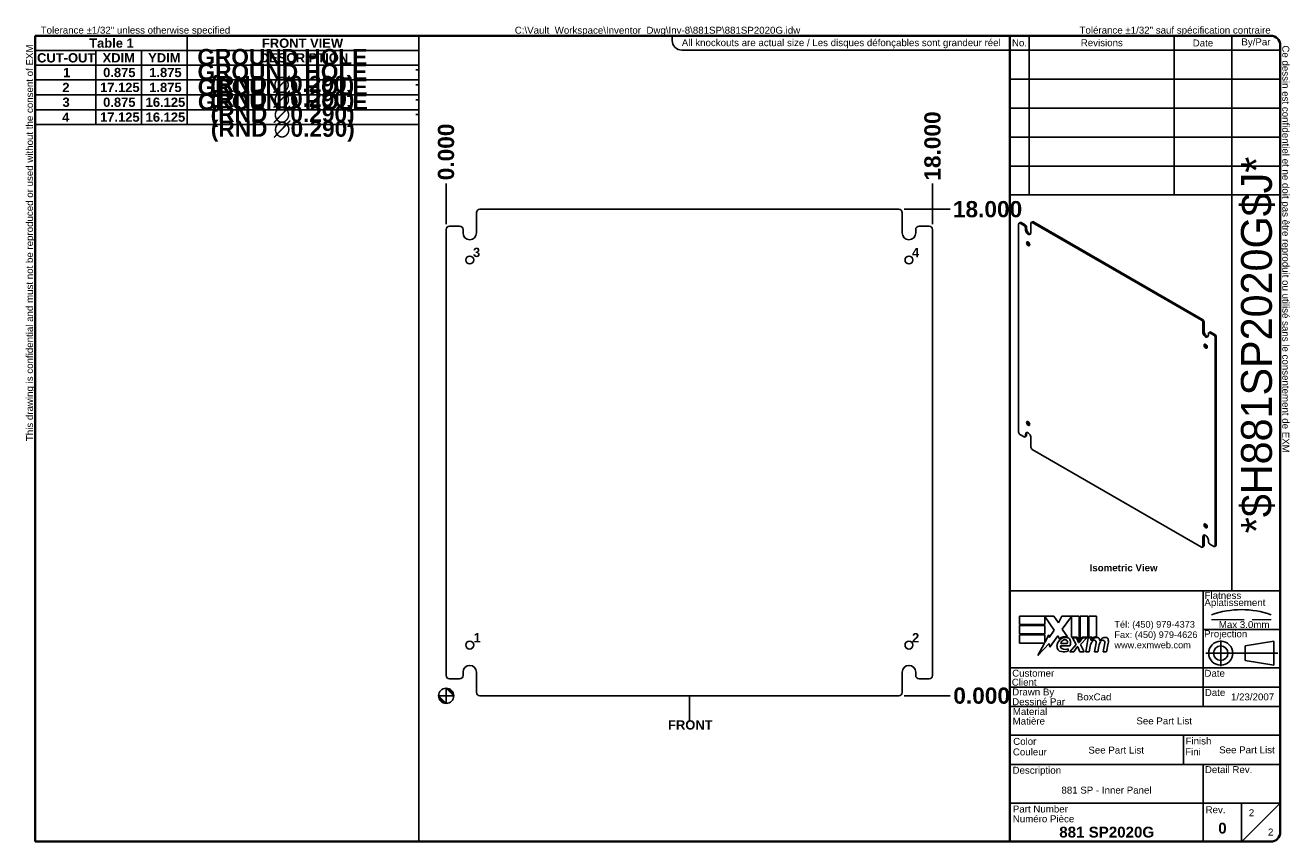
# Model space of a CAD drawing. Header units: inches. Extents: x 1.8 to 48.6, y 1.3 to 31.5.
import ezdxf
from ezdxf.enums import TextEntityAlignment as Align

# ---------------------------------------------------------------- set-up
doc = ezdxf.new("R2010")
doc.units = ezdxf.units.IN
doc.header["$LTSCALE"] = 5
doc.header["$MEASUREMENT"] = 0
doc.linetypes.add('CHAIN', pattern=[0.7087, 0.4724, -0.0591, 0.1181, -0.0591])
doc.linetypes.add('DASHED', pattern=[0.2067, 0.1654, -0.0413])
doc.layers.get('0').update_dxf_attribs({"lineweight": 25})
for name, color, linetype, lineweight in [('Centerline(ANSI)', 7, 'Continuous', 25), ('Dimensions(ANSI)', 7, 'Continuous', 25), ('Sketch Geometry(ANSI)', 7, 'Continuous', 25), ('Symbols(ANSI)', 7, 'Continuous', 25), ('Visible Edges(ANSI)', 7, 'Continuous', 25), ('Work Point(ANSI)', 7, 'Continuous', 25)]:
    doc.layers.add(name, color=color, linetype=linetype, lineweight=lineweight)
doc.styles.add('Current-ANSI', font='arial.ttf')
doc.styles.add('Dimension-ANSI', font='arialbd.ttf')
doc.styles.add('Text Style44', font='arialbd.ttf')
doc.styles.add('Text Style83', font='FRE3OF9X.TTF')
doc.dimstyles.new('INCH-ANSI', dxfattribs={"dimscale": 5, "dimtxt": 0.12, "dimasz": 0.098425, "dimexe": 0.04, "dimexo": 0.04, "dimgap": 0.031496, "dimtad": 0, "dimtih": 1, "dimtoh": 1, "dimdec": 3, "dimrnd": 1e-08, "dimzin": 0, "dimdsep": 46, "dimtxsty": 'Dimension-ANSI', "dimcen": 0.09, "dimdle": 0.312, "dimclrd": 179, "dimclre": 179, "dimclrt": 7, "dimadec": 1, "dimazin": 0, "dimtfac": 1, "dimtdec": 3, "dimtofl": 0, "dimtmove": 0, "dimatfit": 3, "dimfxl": 1, "dimtolj": 1, "dimtzin": 4, "dimlwd": 25, "dimlwe": 25, "dimarcsym": 0})
doc.dimstyles.new('INCH-ANSI-VERTICAL', dxfattribs={"dimscale": 5, "dimtxt": 0.12, "dimasz": 0.098425, "dimexe": 0.04, "dimexo": 0.04, "dimgap": 0.031496, "dimtad": 0, "dimtih": 1, "dimtoh": 1, "dimdec": 3, "dimrnd": 1e-08, "dimzin": 0, "dimdsep": 46, "dimtxsty": 'Dimension-ANSI', "dimcen": 0.09, "dimdle": 0.312, "dimclrd": 179, "dimclre": 179, "dimclrt": 7, "dimadec": 1, "dimazin": 0, "dimtfac": 1, "dimtdec": 3, "dimtofl": 0, "dimtmove": 0, "dimatfit": 3, "dimfxl": 1, "dimtolj": 1, "dimtzin": 4, "dimlwd": 25, "dimlwe": 25, "dimarcsym": 0})

# ---------------------------------------------------------------- blocks, each defined once
blk = doc.blocks.new('Origin Indicator Symbol1')
at = {"layer": 'Dimensions(ANSI)'}
h = blk.add_hatch(color=7, dxfattribs=at)
edge = h.paths.add_edge_path(flags=0)
edge.add_line((5.76, 2.046), (5.661, 2.144))
edge.add_arc((5.76, 2.144), 0.0984, 180, 270)
h = blk.add_hatch(color=7, dxfattribs=at)
edge = h.paths.add_edge_path(flags=0)
edge.add_line((5.76, 2.243), (5.858, 2.144))
edge.add_arc((5.76, 2.144), 0.0984, 0, 90)
at = {"layer": 'Dimensions(ANSI)', "color": 7, "linetype": 'Continuous'}
for p, q in [((5.76, 2.046), (5.661, 2.144)), ((5.76, 2.243), (5.858, 2.144))]:
    blk.add_line(p, q, dxfattribs=at)
at = {"layer": 'Dimensions(ANSI)', "color": 7, "linetype": 'Continuous', "flags": 128}
for points in [[(5.76, 2.144), (5.76, 2.046), (5.661, 2.144), (5.76, 2.144)], [(5.76, 2.144), (5.661, 2.144), (5.76, 2.144), (5.76, 2.144)], [(5.76, 2.144), (5.858, 2.144), (5.76, 2.243), (5.76, 2.144)], [(5.76, 2.144), (5.76, 2.243), (5.76, 2.046), (5.76, 2.144)]]:
    blk.add_lwpolyline(points, dxfattribs=at)
at = {"layer": 'Dimensions(ANSI)', "color": 7, "linetype": 'Continuous'}
blk.add_circle((5.76, 2.144), 0.0984, dxfattribs=at)
for start, end in [(180, 270), (0, 90)]:
    blk.add_arc((5.76, 2.144), 0.0984, start, end, dxfattribs=at)
at = {"layer": 'Dimensions(ANSI)', "color": 7}
for points in [[(5.76, 2.144), (5.76, 2.046), (5.661, 2.144), (5.76, 2.144)], [(5.76, 2.144), (5.661, 2.144), (5.76, 2.144)], [(5.76, 2.144), (5.858, 2.144), (5.76, 2.243), (5.76, 2.144)], [(5.76, 2.144), (5.76, 2.243), (5.76, 2.046), (5.76, 2.144)]]:
    blk.add_solid(points, dxfattribs=at)
blk = doc.blocks.new('Hole Table1')
at = {"layer": 'Symbols(ANSI)'}
for p, q in [((0.438, 9.541), (0.438, 10.692)), ((0.438, 10.692), (5.407, 10.692)), ((5.407, 10.692), (5.407, 9.541)), ((0.438, 10.501), (1.225, 10.501)), ((1.225, 10.501), (1.225, 10.311)), ((1.225, 10.501), (1.816, 10.501)), ((1.225, 10.501), (1.225, 10.311)), ((1.816, 10.501), (1.816, 10.311)), ((1.816, 10.501), (2.406, 10.501)), ((1.816, 10.501), (1.816, 10.311)), ((2.406, 10.501), (2.406, 10.311)), ((2.406, 10.501), (5.407, 10.501)), ((2.406, 10.501), (2.406, 10.311)), ((0.438, 10.311), (1.225, 10.311)), ((0.438, 10.311), (1.225, 10.311)), ((1.225, 10.311), (1.816, 10.311)), ((1.225, 10.311), (1.225, 10.119)), ((1.225, 10.311), (1.816, 10.311)), ((1.225, 10.311), (1.225, 10.119)), ((1.816, 10.311), (2.406, 10.311)), ((1.816, 10.311), (1.816, 10.119)), ((1.816, 10.311), (2.406, 10.311)), ((1.816, 10.311), (1.816, 10.119)), ((2.406, 10.311), (5.407, 10.311)), ((2.406, 10.311), (2.406, 10.119)), ((2.406, 10.311), (5.407, 10.311)), ((2.406, 10.311), (2.406, 10.119)), ((0.438, 10.119), (1.225, 10.119)), ((0.438, 10.119), (1.225, 10.119)), ((1.225, 10.119), (1.816, 10.119)), ((1.225, 10.119), (1.225, 9.926)), ((1.225, 10.119), (1.816, 10.119)), ((1.225, 10.119), (1.225, 9.926)), ((1.816, 10.119), (2.406, 10.119)), ((1.816, 10.119), (1.816, 9.926)), ((1.816, 10.119), (2.406, 10.119)), ((1.816, 10.119), (1.816, 9.926)), ((2.406, 10.119), (5.407, 10.119)), ((2.406, 10.119), (2.406, 9.926)), ((2.406, 10.119), (5.407, 10.119)), ((2.406, 10.119), (2.406, 9.926)), ((0.438, 9.926), (1.225, 9.926)), ((0.438, 9.926), (1.225, 9.926)), ((1.225, 9.926), (1.816, 9.926)), ((1.225, 9.926), (1.225, 9.733)), ((1.225, 9.926), (1.816, 9.926)), ((1.225, 9.926), (1.225, 9.733)), ((1.816, 9.926), (2.406, 9.926)), ((1.816, 9.926), (1.816, 9.733)), ((1.816, 9.926), (2.406, 9.926)), ((1.816, 9.926), (1.816, 9.733)), ((2.406, 9.926), (5.407, 9.926)), ((2.406, 9.926), (2.406, 9.733)), ((2.406, 9.926), (5.407, 9.926)), ((2.406, 9.926), (2.406, 9.733)), ((0.438, 9.733), (1.225, 9.733)), ((0.438, 9.733), (1.225, 9.733)), ((1.225, 9.733), (1.816, 9.733)), ((1.225, 9.733), (1.225, 9.541)), ((1.225, 9.733), (1.816, 9.733)), ((1.225, 9.733), (1.225, 9.541)), ((1.816, 9.733), (2.406, 9.733)), ((1.816, 9.733), (1.816, 9.541)), ((1.816, 9.733), (2.406, 9.733)), ((1.816, 9.733), (1.816, 9.541)), ((2.406, 9.733), (5.407, 9.733)), ((2.406, 9.733), (2.406, 9.541)), ((2.406, 9.733), (5.407, 9.733)), ((2.406, 9.733), (2.406, 9.541)), ((0.438, 9.541), (1.225, 9.541)), ((5.407, 9.541), (0.438, 9.541)), ((1.225, 9.541), (1.816, 9.541)), ((1.816, 9.541), (2.406, 9.541)), ((2.406, 9.541), (5.407, 9.541))]:
    blk.add_line(p, q, dxfattribs=at)
at = {"layer": 'Symbols(ANSI)', "color": 7, "char_height": 0.12, "attachment_point": 7, "line_spacing_factor": 0.25, "style": 'Dimension-ANSI'}
for s, insert in [('                                          FRONT VIEW', (1.418, 10.534)), ('CUT-OUT', (0.463, 10.344)), ('XDIM', (1.311, 10.346)), ('YDIM', (1.901, 10.346)), ('DESCRIPTION', (3.346, 10.344)), ('1', (0.799, 10.155)), ('0.875', (1.318, 10.154)), ('1.875', (1.915, 10.154)), ('-', (5.361, 10.204)), ('2', (0.79, 9.962)), ('17.125', (1.278, 9.961)), ('1.875', (1.915, 9.961)), ('-', (5.361, 10.011)), ('3', (0.792, 9.769)), ('0.875', (1.318, 9.769)), ('16.125', (1.869, 9.769)), ('-', (5.361, 9.818)), ('4', (0.788, 9.577)), ('17.125', (1.278, 9.576)), ('16.125', (1.869, 9.576)), ('-', (5.361, 9.626))]:
    blk.add_mtext(s, dxfattribs=dict(at, insert=insert))
blk = doc.blocks.new('Leader Text1')
at = {"layer": 'Symbols(ANSI)', "color": 7, "insert": (11.793, 7.824), "char_height": 0.12, "attachment_point": 7, "line_spacing_factor": 0.25, "style": 'Dimension-ANSI'}
blk.add_mtext('4', dxfattribs=at)
blk = doc.blocks.new('Leader Text2')
at = {"layer": 'Symbols(ANSI)', "color": 7, "insert": (6.116, 2.836), "char_height": 0.12, "attachment_point": 7, "line_spacing_factor": 0.25, "style": 'Dimension-ANSI'}
blk.add_mtext('1', dxfattribs=at)
blk = doc.blocks.new('Leader Text3')
at = {"layer": 'Symbols(ANSI)', "color": 7, "insert": (11.794, 2.836), "char_height": 0.12, "attachment_point": 7, "line_spacing_factor": 0.25, "style": 'Dimension-ANSI'}
blk.add_mtext('2', dxfattribs=at)
blk = doc.blocks.new('Leader Text4')
at = {"layer": 'Symbols(ANSI)', "color": 7, "insert": (6.108, 7.824), "char_height": 0.12, "attachment_point": 7, "line_spacing_factor": 0.25, "style": 'Dimension-ANSI'}
blk.add_mtext('3', dxfattribs=at)
blk = doc.blocks.new('Hole Table2')
at = {"layer": 'Symbols(ANSI)'}
for p, q in [((0.437, 9.541), (0.437, 10.692)), ((0.437, 10.692), (2.406, 10.692)), ((2.406, 10.692), (2.406, 9.541)), ((0.437, 10.501), (1.225, 10.501)), ((1.225, 10.501), (1.225, 10.311)), ((1.225, 10.501), (1.815, 10.501)), ((1.225, 10.501), (1.225, 10.311)), ((1.815, 10.501), (1.815, 10.311)), ((1.815, 10.501), (2.406, 10.501)), ((1.815, 10.501), (1.815, 10.311)), ((0.437, 10.311), (1.225, 10.311)), ((0.437, 10.311), (1.225, 10.311)), ((1.225, 10.311), (1.815, 10.311)), ((1.225, 10.311), (1.225, 10.119)), ((1.225, 10.311), (1.815, 10.311)), ((1.225, 10.311), (1.225, 10.119)), ((1.815, 10.311), (2.406, 10.311)), ((1.815, 10.311), (1.815, 10.119)), ((1.815, 10.311), (2.406, 10.311)), ((1.815, 10.311), (1.815, 10.119)), ((0.437, 10.119), (1.225, 10.119)), ((0.437, 10.119), (1.225, 10.119)), ((1.225, 10.119), (1.815, 10.119)), ((1.225, 10.119), (1.225, 9.926)), ((1.225, 10.119), (1.815, 10.119)), ((1.225, 10.119), (1.225, 9.926)), ((1.815, 10.119), (2.406, 10.119)), ((1.815, 10.119), (1.815, 9.926)), ((1.815, 10.119), (2.406, 10.119)), ((1.815, 10.119), (1.815, 9.926)), ((0.437, 9.926), (1.225, 9.926)), ((0.437, 9.926), (1.225, 9.926)), ((1.225, 9.926), (1.815, 9.926)), ((1.225, 9.926), (1.225, 9.733)), ((1.225, 9.926), (1.815, 9.926)), ((1.225, 9.926), (1.225, 9.733)), ((1.815, 9.926), (2.406, 9.926)), ((1.815, 9.926), (1.815, 9.733)), ((1.815, 9.926), (2.406, 9.926)), ((1.815, 9.926), (1.815, 9.733)), ((0.437, 9.733), (1.225, 9.733)), ((0.437, 9.733), (1.225, 9.733)), ((1.225, 9.733), (1.815, 9.733)), ((1.225, 9.733), (1.225, 9.541)), ((1.225, 9.733), (1.815, 9.733)), ((1.225, 9.733), (1.225, 9.541)), ((1.815, 9.733), (2.406, 9.733)), ((1.815, 9.733), (1.815, 9.541)), ((1.815, 9.733), (2.406, 9.733)), ((1.815, 9.733), (1.815, 9.541)), ((0.437, 9.541), (1.225, 9.541)), ((2.406, 9.541), (0.437, 9.541)), ((1.225, 9.541), (1.815, 9.541)), ((1.815, 9.541), (2.406, 9.541))]:
    blk.add_line(p, q, dxfattribs=at)
at = {"layer": 'Symbols(ANSI)', "color": 7, "char_height": 0.12, "attachment_point": 7, "line_spacing_factor": 0.25, "style": 'Dimension-ANSI'}
for s, insert in [('Table 1', (1.137, 10.535)), ('CUT-OUT', (0.462, 10.344)), ('XDIM', (1.311, 10.346)), ('YDIM', (1.901, 10.346)), ('1', (0.799, 10.155)), ('0.875', (1.318, 10.154)), ('1.875', (1.915, 10.154)), ('2', (0.789, 9.962)), ('17.125', (1.278, 9.961)), ('1.875', (1.915, 9.961)), ('3', (0.791, 9.769)), ('0.875', (1.318, 9.769)), ('16.125', (1.868, 9.769)), ('4', (0.788, 9.577)), ('17.125', (1.278, 9.576)), ('16.125', (1.868, 9.576))]:
    blk.add_mtext(s, dxfattribs=dict(at, insert=insert))
blk = doc.blocks.new('Leader Text5')
at = {"layer": 'Symbols(ANSI)', "color": 7, "insert": (11.793, 7.824), "char_height": 0.12, "attachment_point": 7, "line_spacing_factor": 0.25, "style": 'Dimension-ANSI'}
blk.add_mtext('4', dxfattribs=at)
blk = doc.blocks.new('Leader Text6')
at = {"layer": 'Symbols(ANSI)', "color": 7, "insert": (6.116, 2.836), "char_height": 0.12, "attachment_point": 7, "line_spacing_factor": 0.25, "style": 'Dimension-ANSI'}
blk.add_mtext('1', dxfattribs=at)
blk = doc.blocks.new('Leader Text7')
at = {"layer": 'Symbols(ANSI)', "color": 7, "insert": (11.794, 2.836), "char_height": 0.12, "attachment_point": 7, "line_spacing_factor": 0.25, "style": 'Dimension-ANSI'}
blk.add_mtext('2', dxfattribs=at)
blk = doc.blocks.new('Leader Text8')
at = {"layer": 'Symbols(ANSI)', "color": 7, "insert": (6.108, 7.824), "char_height": 0.12, "attachment_point": 7, "line_spacing_factor": 0.25, "style": 'Dimension-ANSI'}
blk.add_mtext('3', dxfattribs=at)
blk = doc.blocks.new('Datum Identifier4')
at = {"layer": 'Symbols(ANSI)', "color": 7, "linetype": 'Continuous', "lineweight": 25}
for p, q in [((8.91, 2.046), (8.91, 2.144)), ((8.91, 2.046), (8.91, 2.085)), ((8.91, 2.085), (8.91, 1.829))]:
    blk.add_line(p, q, dxfattribs=at)
at = {"layer": 'Symbols(ANSI)', "color": 7, "insert": (8.634, 1.705), "char_height": 0.12, "attachment_point": 7, "line_spacing_factor": 0.25, "style": 'Dimension-ANSI'}
blk.add_mtext('FRONT', dxfattribs=at)
blk = doc.blocks.new('*D20')
at = {"layer": 'Defpoints', "color": 0, "linetype": 'Continuous', "transparency": 16777216}
for p in [(17.394, 25.626), (17.394, 23.922), (17.394, 23.922)]:
    blk.add_point(p, dxfattribs=at)
at = {"layer": 'Dimensions(ANSI)', "color": 179, "linetype": 'Continuous', "lineweight": 25, "transparency": 16777216}
blk.add_line((17.394, 24.122), (17.394, 25.626), dxfattribs=at)
at = {"layer": 'Dimensions(ANSI)', "color": 7, "linetype": 'Continuous', "lineweight": 25, "transparency": 16777216, "insert": (17.394, 26.794), "char_height": 0.6, "attachment_point": 5, "rotation": 90, "style": 'Dimension-ANSI'}
blk.add_mtext('\\A1;0.000', dxfattribs=at)
blk = doc.blocks.new('*D21')
at = {"layer": 'Defpoints', "color": 0, "linetype": 'Continuous', "transparency": 16777216}
for p in [(35.394, 25.626), (17.394, 23.922), (35.394, 23.922)]:
    blk.add_point(p, dxfattribs=at)
at = {"layer": 'Dimensions(ANSI)', "color": 179, "linetype": 'Continuous', "lineweight": 25, "transparency": 16777216}
blk.add_line((35.394, 24.122), (35.394, 25.626), dxfattribs=at)
at = {"layer": 'Dimensions(ANSI)', "color": 7, "linetype": 'Continuous', "lineweight": 25, "transparency": 16777216, "insert": (35.394, 27.012), "char_height": 0.6, "attachment_point": 5, "rotation": 90, "style": 'Dimension-ANSI'}
blk.add_mtext('\\A1;18.000', dxfattribs=at)
blk = doc.blocks.new('*D22')
at = {"layer": 'Defpoints', "color": 0, "linetype": 'Continuous', "transparency": 16777216}
for p in [(34.144, 6.672), (34.144, 6.672), (36.042, 6.672)]:
    blk.add_point(p, dxfattribs=at)
at = {"layer": 'Dimensions(ANSI)', "color": 179, "linetype": 'Continuous', "lineweight": 25, "transparency": 16777216}
blk.add_line((34.344, 6.672), (36.042, 6.672), dxfattribs=at)
at = {"layer": 'Dimensions(ANSI)', "color": 7, "linetype": 'Continuous', "lineweight": 25, "transparency": 16777216, "insert": (37.21, 6.672), "char_height": 0.6, "attachment_point": 5, "style": 'Dimension-ANSI'}
blk.add_mtext('\\A1;0.000', dxfattribs=at)
blk = doc.blocks.new('*D23')
at = {"layer": 'Defpoints', "color": 0, "linetype": 'Continuous', "transparency": 16777216}
for p in [(34.144, 24.672), (36.042, 24.672), (34.144, 6.672)]:
    blk.add_point(p, dxfattribs=at)
at = {"layer": 'Dimensions(ANSI)', "color": 179, "linetype": 'Continuous', "lineweight": 25, "transparency": 16777216}
blk.add_line((34.344, 24.672), (36.042, 24.672), dxfattribs=at)
at = {"layer": 'Dimensions(ANSI)', "color": 7, "linetype": 'Continuous', "lineweight": 25, "transparency": 16777216, "insert": (37.428, 24.672), "char_height": 0.6, "attachment_point": 5, "style": 'Dimension-ANSI'}
blk.add_mtext('\\A1;18.000', dxfattribs=at)
blk = doc.blocks.new('Borders EXM - B (Inch) - B')
at = {"layer": 'Sketch Geometry(ANSI)', "linetype": 'Continuous', "lineweight": 35}
for p, q in [((16.438, 10.692), (0.437, 10.692)), ((0.437, 10.692), (0.437, 0.255)), ((16.562, 0.38), (16.562, 10.567)), ((0.437, 0.255), (16.438, 0.255))]:
    blk.add_line(p, q, dxfattribs=at)
at = {"layer": 'Sketch Geometry(ANSI)'}
for p, q in [((5.407, 10.692), (5.407, 0.255)), ((8.688, 10.63), (8.688, 10.692)), ((13.062, 10.692), (13.062, 10.505)), ((13.062, 10.505), (8.812, 10.505))]:
    blk.add_line(p, q, dxfattribs=at)
at = {"layer": 'Sketch Geometry(ANSI)', "linetype": 'Continuous', "lineweight": 35}
for centre, start, end in [((16.438, 10.567), 0, 90), ((16.438, 0.38), 270, 0)]:
    blk.add_arc(centre, 0.125, start, end, dxfattribs=at)
at = {"layer": 'Sketch Geometry(ANSI)'}
blk.add_arc((8.812, 10.63), 0.125, 180, 270, dxfattribs=at)
at = {"layer": 'Symbols(ANSI)', "color": 7, "char_height": 0.09, "style": 'Current-ANSI'}
for s, insert, attachment_point in [('Tolerance ±1/32" unless otherwise specified', (0.509, 10.692), 7), ('Tolérance ±1/32" sauf spécification contraire', (13.963, 10.692), 7), ('All knockouts are actual size / Les disques défonçables sont grandeur réel', (8.812, 10.647), 1)]:
    blk.add_mtext(s, dxfattribs=dict(at, insert=insert, attachment_point=attachment_point))
at = {"layer": 'Symbols(ANSI)', "color": 7, "char_height": 0.09, "attachment_point": 7, "style": 'Current-ANSI'}
for s, insert, rotation in [('This drawing is confidential and must not be reproduced or used without the consent of EXM', (0.437, 5.442), 90), ('Ce dessin est confidentiel et ne doit pas être reproduit ou utilisé sans le consentement de EXM', (16.562, 10.567), 270)]:
    blk.add_mtext(s, dxfattribs=dict(at, insert=insert, rotation=rotation))
at = {"layer": 'Symbols(ANSI)', "color": 7, "style": 'Current-ANSI'}
blk.add_attdef('FILENAME_AND_PATH_001', (6.649, 10.718), '', height=0.09, dxfattribs=at)
blk = doc.blocks.new('Title Blocks EXM - ANSI B')
for p, q in [((13.372, 3.063), (13.372, 3.17)), ((13.372, 3.17), (13.818, 3.17)), ((13.824, 2.989), (13.701, 3.168)), ((13.701, 3.168), (13.701, 3.063)), ((13.818, 3.17), (13.877, 3.083)), ((13.877, 3.083), (13.923, 3.17)), ((13.923, 3.17), (14.146, 3.17)), ((14.046, 3.166), (13.924, 3.002)), ((14.046, 2.9), (14.046, 3.166)), ((14.146, 3.17), (14.146, 2.842)), ((14.16, 3.17), (14.259, 3.17)), ((14.16, 2.866), (14.16, 3.17)), ((14.259, 3.17), (14.259, 2.9)), ((14.273, 3.17), (14.372, 3.17)), ((14.273, 2.9), (14.273, 3.17)), ((14.372, 3.17), (14.372, 2.905)), ((13.701, 3.063), (13.372, 3.063)), ((13.372, 3.049), (13.701, 3.049)), ((13.372, 2.942), (13.372, 3.049)), ((13.701, 3.049), (13.701, 2.942)), ((13.758, 2.895), (13.824, 2.989)), ((13.924, 3.002), (13.993, 2.903)), ((13.701, 2.942), (13.372, 2.942)), ((13.372, 2.82), (13.372, 2.927)), ((13.372, 2.927), (13.701, 2.927)), ((13.695, 2.82), (13.372, 2.82)), ((13.612, 2.661), (13.695, 2.82)), ((13.758, 2.815), (13.612, 2.661)), ((13.701, 2.831), (13.752, 2.929)), ((13.701, 2.927), (13.701, 2.831)), ((13.752, 2.929), (13.758, 2.895)), ((13.765, 2.768), (13.758, 2.815)), ((13.87, 2.914), (13.765, 2.768)), ((13.893, 2.876), (13.87, 2.914)), ((13.905, 2.788), (14.027, 2.788)), ((13.91, 2.818), (13.99, 2.818)), ((14.023, 2.709), (14.105, 2.802)), ((14.121, 2.9), (14.046, 2.9)), ((14.059, 2.891), (14.113, 2.891)), ((14.105, 2.802), (14.059, 2.891)), ((14.113, 2.891), (14.139, 2.83)), ((14.146, 2.842), (14.121, 2.9)), ((14.139, 2.83), (14.146, 2.83)), ((14.146, 2.83), (14.19, 2.891)), ((14.185, 2.9), (14.16, 2.866)), ((14.245, 2.891), (14.164, 2.803)), ((14.164, 2.803), (14.209, 2.709)), ((14.259, 2.9), (14.185, 2.9)), ((14.19, 2.891), (14.245, 2.891)), ((14.232, 2.709), (14.264, 2.891)), ((14.264, 2.891), (14.302, 2.891)), ((14.314, 2.9), (14.273, 2.9)), ((14.302, 2.891), (14.299, 2.859)), ((14.299, 2.859), (14.309, 2.859)), ((14.312, 2.88), (14.314, 2.9)), ((14.345, 2.709), (14.365, 2.824)), ((14.457, 2.709), (14.477, 2.824)), ((14.523, 2.823), (14.501, 2.709)), ((14.005, 2.718), (14.005, 2.748)), ((14.077, 2.709), (14.023, 2.709)), ((14.122, 2.774), (14.077, 2.709)), ((14.13, 2.774), (14.122, 2.774)), ((14.155, 2.709), (14.13, 2.774)), ((14.209, 2.709), (14.155, 2.709)), ((14.276, 2.709), (14.232, 2.709)), ((14.289, 2.784), (14.276, 2.709)), ((14.389, 2.709), (14.345, 2.709)), ((14.402, 2.784), (14.389, 2.709)), ((14.501, 2.709), (14.457, 2.709))]:
    blk.add_line(p, q)
for centre, radius, start, end in [((13.991, 2.772), 0.133, 134.1684, 176.5646), ((13.968, 2.796), 0.11, 77.079, 133.1785), ((13.968, 2.796), 0.0996, 80.4085, 134.1684), ((13.936, 2.779), 0.032, 163.5261, 244.6784), ((13.965, 2.811), 0.056, 109.3797, 172.9975), ((13.959, 2.83), 0.0365, 51.1652, 109.3797), ((13.962, 2.833), 0.0318, 331.4547, 51.1652), ((13.981, 2.843), 0.0507, 23.8445, 85.0802), ((13.941, 2.826), 0.094, 336.1555, 23.8445), ((14.442, 2.757), 0.155, 147.5992, 170), ((14.376, 2.816), 0.08, 89.4776, 147.4114), ((14.346, 2.818), 0.042, 96.03, 147.5992), ((14.37, 2.825), 0.08, 88.7952, 136.5849), ((14.344, 2.839), 0.02, 23.5571, 96.03), ((14.325, 2.831), 0.041, 350, 23.5571), ((14.377, 2.862), 0.0338, 16.9928, 89.4776), ((14.555, 2.759), 0.155, 148.5584, 170.8257), ((14.317, 2.844), 0.096, 3.6169, 16.9928), ((14.486, 2.814), 0.0819, 89.6788, 153.9508), ((14.458, 2.818), 0.042, 96.1027, 147.6083), ((14.456, 2.839), 0.02, 23.5487, 96.1027), ((14.437, 2.831), 0.041, 349.9922, 23.5487), ((14.487, 2.861), 0.035, 18.4748, 89.6788), ((14.429, 2.842), 0.096, 349, 18.4748), ((13.925, 2.776), 0.0658, 176.5646, 261.5605), ((13.945, 2.911), 0.202, 261.5605, 287.3343), ((13.966, 2.842), 0.102, 244.6784, 292.5609)]:
    blk.add_arc(centre, radius, start, end)
at = {"layer": 'Centerline(ANSI)', "linetype": 'DASHED', "lineweight": 18, "ltscale": 0.507983}
blk.add_line((15.861, 3.128), (16.632, 3.128), dxfattribs=at)
at = {"layer": 'Centerline(ANSI)', "linetype": 'CHAIN', "ltscale": 0.185148}
blk.add_line((15.979, 2.855), (15.979, 2.521), dxfattribs=at)
at = {"layer": 'Centerline(ANSI)', "linetype": 'CHAIN', "ltscale": 0.437897}
blk.add_line((15.786, 2.691), (16.717, 2.691), dxfattribs=at)
at = {"layer": 'Sketch Geometry(ANSI)'}
for p, q in [((13.25, 10.687), (16.625, 10.687)), ((13.5, 10.687), (13.5, 8.625)), ((15.375, 10.687), (15.375, 8.625)), ((16.125, 10.687), (16.125, 3.5)), ((13.25, 10.5), (16.75, 10.5)), ((16.75, 10.562), (16.75, 0.375)), ((13.25, 10.125), (16.75, 10.125)), ((13.25, 9.75), (16.75, 9.75)), ((16.75, 9.375), (13.25, 9.375)), ((13.25, 9), (16.75, 9)), ((16.75, 9), (16.75, 8.625)), ((13.25, 8.625), (16.75, 8.625)), ((16.75, 3.5), (13.25, 3.5)), ((15.75, 2), (15.75, 3.5)), ((15.75, 3), (16.75, 3)), ((16.669, 2.847), (16.294, 2.785)), ((16.669, 2.535), (16.669, 2.847)), ((16.294, 2.785), (16.294, 2.598)), ((16.75, 2.5), (13.25, 2.5)), ((16.294, 2.598), (16.669, 2.535)), ((16.75, 2.25), (13.25, 2.25)), ((16.75, 2), (13.25, 2)), ((13.25, 1.629), (16.75, 1.629)), ((15.499, 1.629), (15.499, 1.25)), ((13.25, 1.25), (16.75, 1.25)), ((15.75, 1.25), (15.75, 0.75)), ((15.75, 0.75), (13.25, 0.75)), ((16.25, 0.75), (15.75, 0.75)), ((15.75, 0.75), (15.75, 0.25)), ((16.25, 0.25), (16.25, 0.75)), ((16.25, 0.75), (16.75, 0.75)), ((16.25, 0.25), (16.75, 0.75)), ((16.625, 0.25), (13.25, 0.25))]:
    blk.add_line(p, q, dxfattribs=at)
at = {"layer": 'Sketch Geometry(ANSI)', "linetype": 'Continuous', "lineweight": 35}
for p, q in [((13.25, 8.625), (13.25, 10.687)), ((13.25, 8.625), (13.25, 3.5)), ((13.25, 0.25), (13.25, 3.5))]:
    blk.add_line(p, q, dxfattribs=at)
at = {"layer": 'Sketch Geometry(ANSI)'}
for radius in [0.156, 0.0935]:
    blk.add_circle((15.979, 2.691), radius, dxfattribs=at)
for centre, radius, start, end in [((16.625, 10.562), 0.125, 0, 90), ((16.247, 2.112), 1.143, 70.2973, 109.7027), ((16.625, 0.375), 0.125, 270, 0)]:
    blk.add_arc(centre, radius, start, end, dxfattribs=at)
at = {"layer": 'Symbols(ANSI)', "color": 7, "char_height": 0.09, "style": 'Current-ANSI'}
for s, insert, width, attachment_point in [('Revisions', (14.439, 10.596), 1.87331, 5), ('By/Par', (16.435, 10.594), 0.62202, 5), ('No.', (13.373, 10.595), 0.25039, 5), ('Date', (15.749, 10.593), 0.75135, 5), ('Date', (15.773, 2.136), 0.26554, 7), ('Rev.', (15.783, 0.618), 0.25854, 7)]:
    blk.add_mtext(s, dxfattribs=dict(at, insert=insert, width=width, attachment_point=attachment_point))
for s, insert, attachment_point in [('\\fArial|b1|i0;\\H0.0900;Isometric View', (14.281, 3.842), 1), ('Flatness', (15.77, 3.393), 7), ('Aplatissement', (15.768, 3.275), 7), ('Max 3.0mm', (15.954, 3.015), 7), ('Projection', (15.764, 2.87), 7), ('Customer', (13.278, 2.386), 7), ('Date', (15.768, 2.385), 7), ('Client', (13.273, 2.269), 7), ('Drawn By', (13.278, 2.117), 7), ('Dessiné Par', (13.278, 2.016), 7), ('Material', (13.286, 1.889), 7), ('Matière', (13.284, 1.766), 7), ('Couleur', (13.287, 1.366), 7), ('Color', (13.291, 1.503), 7), ('Fini', (15.518, 1.37), 7), ('Finish', (15.523, 1.508), 7), ('Description', (13.283, 1.103), 7), ('Detail Rev.', (15.774, 1.137), 7), ('Part Number', (13.287, 0.627), 7), ('Numéro Pièce', (13.286, 0.5), 7)]:
    blk.add_mtext(s, dxfattribs=dict(at, insert=insert, attachment_point=attachment_point))
at = {"layer": 'Symbols(ANSI)', "color": 7, "insert": (14.602, 3.107), "char_height": 0.085, "attachment_point": 1, "line_spacing_factor": 0.944221, "style": 'Current-ANSI'}
blk.add_mtext('\\fArial|b0|i0;\\H0.0850;Tél: (450) 979-4373\\PFax: (450) 979-4626\\Pwww.exmweb.com', dxfattribs=at)
at = {"layer": 'Symbols(ANSI)', "color": 7, "style": 'Current-ANSI'}
for tag, p in [('REV1', (13.375, 10.313)), ('REV1DATE', (15.75, 10.31)), ('REV1BY', (16.437, 10.313)), ('REV2', (13.373, 9.938)), ('REV2DATE', (15.747, 9.941)), ('REV2BY', (16.437, 9.938)), ('REV3', (13.374, 9.563)), ('REV3DATE', (15.752, 9.563)), ('REV3BY', (16.437, 9.564)), ('REV4', (13.377, 9.188)), ('REV4DATE', (15.752, 9.188)), ('REV4BY', (16.441, 9.188)), ('REV5', (13.373, 8.813)), ('REV5DATE', (15.752, 8.813)), ('REV5BY', (16.438, 8.811)), ('MFG_APPROVED_DATE', (16.393, 2.374)), ('DETAIL_REV', (16.249, 0.926))]:
    blk.add_attdef(tag, text='', height=0.09, dxfattribs=at).set_placement(p, align=Align.MIDDLE_CENTER)
for tag, p in [('REV1DESC', (13.526, 10.31)), ('REV2DESC', (13.525, 9.937)), ('REV3DESC', (13.528, 9.564)), ('REV4DESC', (13.533, 9.19)), ('REV5DESC', (13.532, 8.811)), ('COMPANY', (14.12, 2.375))]:
    blk.add_attdef(tag, text='', height=0.09, dxfattribs=at).set_placement(p, align=Align.MIDDLE_LEFT)
at = {"layer": 'Symbols(ANSI)', "color": 7, "style": 'Text Style83'}
blk.add_attdef('BARCODE_001', (16.642, 4.244), '', height=0.4, rotation=90, dxfattribs=at)
at = {"layer": 'Symbols(ANSI)', "color": 7}
for tag, p, height, style in [('AUTHOR_001', (14.116, 2.08), 0.09, 'Current-ANSI'), ('IDW_DATE_001', (16.112, 2.08), 0.09, 'Current-ANSI'), ('MATERIEL_001', (14.887, 1.769), 0.09, 'Current-ANSI'), ('COLOR_001', (14.265, 1.391), 0.09, 'Current-ANSI'), ('FINISH_001', (15.959, 1.394), 0.09, 'Current-ANSI'), ('IDW_DESC_001', (13.916, 0.873), 0.09, 'Current-ANSI'), ('Sheet_Number_001', (16.343, 0.58), 0.09, 'Current-ANSI'), ('IDW_REV_001', (15.947, 0.355), 0.14, 'Text Style44'), ('IDW_NAME_001', (13.888, 0.304), 0.14, 'Text Style44'), ('Number_of_sheets_001', (16.591, 0.33), 0.09, 'Current-ANSI')]:
    blk.add_attdef(tag, p, '', height=height, dxfattribs=dict(at, style=style))

msp = doc.modelspace()

# ---------------------------------------------------------------- linework, layer by layer
at = {"layer": 'Visible Edges(ANSI)'}
for p, q in [((18.5189, 24.547), (18.5189, 23.797)), ((18.6439, 24.672), (34.1439, 24.672)), ((34.2689, 23.797), (34.2689, 24.547)), ((17.3939, 7.422), (17.3939, 23.922)), ((17.8939, 24.047), (17.5189, 24.047)), ((18.0189, 23.797), (18.0189, 23.922)), ((34.7689, 23.922), (34.7689, 23.797)), ((35.2689, 24.047), (34.8939, 24.047)), ((35.3939, 23.922), (35.3939, 7.422)), ((38.5776, 16.428), (38.5776, 24.1264)), ((38.5923, 24.1591), (38.6348, 24.1836)), ((38.7796, 24.0681), (38.6281, 24.1555)), ((38.6705, 24.18), (38.822, 24.0926)), ((38.8301, 23.9223), (38.8301, 23.9806)), ((38.8725, 24.0051), (38.8725, 23.9468)), ((39.0321, 24.1555), (39.0321, 23.8056)), ((39.0893, 24.2127), (39.0469, 24.1882)), ((39.0826, 24.1847), (45.3456, 20.5688)), ((39.1251, 24.2092), (45.388, 20.5933)), ((45.3961, 20.1314), (45.3961, 20.4813)), ((45.4385, 20.5058), (45.4385, 20.1559)), ((45.5981, 20.0731), (45.5981, 20.0147)), ((45.6129, 20.1058), (45.6553, 20.1303)), ((45.8001, 20.0147), (45.6486, 20.1022)), ((45.691, 20.1267), (45.8426, 20.0392)), ((45.8506, 19.9273), (45.8506, 12.2289)), ((45.8931, 19.9518), (45.8931, 12.2534)), ((38.6281, 16.3405), (38.7796, 16.253)), ((38.8153, 16.2495), (38.8577, 16.274)), ((38.8301, 16.2822), (38.8301, 16.3405)), ((38.8725, 16.365), (38.8725, 16.3067)), ((39.0321, 16.2239), (39.0321, 15.8739)), ((45.3456, 12.1705), (39.0826, 15.7865)), ((45.4237, 12.1915), (45.3813, 12.167)), ((45.3961, 12.1997), (45.3961, 12.5496)), ((45.4385, 12.5741), (45.4385, 12.2242)), ((45.5981, 12.433), (45.5981, 12.3747)), ((45.6486, 12.2872), (45.8001, 12.1997)), ((45.8359, 12.1962), (45.8783, 12.2207)), ((18.0189, 7.422), (18.0189, 7.547)), ((18.5189, 7.547), (18.5189, 6.797)), ((34.2689, 6.797), (34.2689, 7.547)), ((34.7689, 7.547), (34.7689, 7.422)), ((17.5189, 7.297), (17.8939, 7.297)), ((34.8939, 7.297), (35.2689, 7.297)), ((34.1439, 6.672), (18.6439, 6.672))]:
    msp.add_line(p, q, dxfattribs=at)
for centre in [(18.2689, 22.797), (34.5189, 22.797), (18.2689, 8.547), (34.5189, 8.547)]:
    msp.add_circle(centre, 0.145, dxfattribs=at)
for centre, radius, start, end in [((18.6439, 24.547), 0.125, 90, 180), ((34.1439, 24.547), 0.125, 0, 90), ((17.5189, 23.922), 0.125, 90, 180), ((17.8939, 23.922), 0.125, 0, 90), ((34.8939, 23.922), 0.125, 90, 180), ((35.2689, 23.922), 0.125, 0, 90), ((18.2689, 23.797), 0.25, 180, 0), ((34.5189, 23.797), 0.25, 180, 0), ((18.2689, 7.547), 0.25, 0, 180), ((34.5189, 7.547), 0.25, 0, 180), ((17.5189, 7.422), 0.125, 180, 270), ((17.8939, 7.422), 0.125, 270, 0), ((34.8939, 7.422), 0.125, 180, 270), ((35.2689, 7.422), 0.125, 270, 0), ((18.6439, 6.797), 0.125, 180, 270), ((34.1439, 6.797), 0.125, 270, 0)]:
    msp.add_arc(centre, radius, start, end, dxfattribs=at)
for centre, major_axis, start_param, end_param in [((38.6281, 24.0972), (-0.0357, 0.0619), 5.4977871, 7.0685835), ((38.6705, 24.1217), (-0.0357, 0.0619), 5.4977871, 6.2831853), ((38.7796, 24.0097), (0.0357, -0.0619), 0.7853982, 2.3561945), ((38.822, 24.0342), (-0.0357, 0.0619), 3.9269908, 5.4977871), ((38.9311, 23.8639), (0.0714, -0.1237), 3.9269908, 7.0685835), ((38.9735, 23.8884), (0.0714, -0.1237), 3.9269908, 5.9816518), ((39.0826, 24.1264), (-0.0357, 0.0619), 5.4977871, 7.0685835), ((39.1251, 24.1509), (-0.0357, 0.0619), 5.4977871, 6.2831853), ((38.9735, 23.4219), (0.0414, -0.0718), 3.679154, 5.7456239), ((45.3456, 20.5105), (0.0357, -0.0619), 0.7853982, 2.3561945), ((45.388, 20.535), (-0.0357, 0.0619), 3.9269908, 5.4977871), ((45.5395, 20.0976), (0.0714, -0.1237), 3.9269908, 5.9816518), ((45.691, 20.0684), (-0.0357, 0.0619), 5.4977871, 6.2831853), ((45.4971, 20.0731), (0.0714, -0.1237), 3.9269908, 7.0685835), ((45.5395, 19.631), (0.0414, -0.0718), 3.679154, 5.7456239), ((45.6486, 20.0439), (-0.0357, 0.0619), 5.4977871, 7.0685835), ((45.8001, 19.9564), (0.0357, -0.0619), 0.7853982, 2.3561945), ((45.8426, 19.9809), (-0.0357, 0.0619), 3.9269908, 5.4977871), ((38.6281, 16.3988), (-0.0357, 0.0619), 0.7853982, 2.3561945), ((38.9311, 16.2822), (-0.0714, 0.1237), 3.9269908, 7.0685835), ((38.9735, 16.3067), (-0.0714, 0.1237), 0.3015335, 0.7853982), ((38.9735, 16.7732), (0.0414, -0.0718), 3.679154, 5.7456239), ((38.7796, 16.3113), (0.0357, -0.0619), 5.4977871, 7.0685835), ((38.822, 16.3358), (0.0357, -0.0619), 0, 0.7853982), ((39.0826, 15.8448), (-0.0357, 0.0619), 0.7853982, 2.3561945), ((45.5395, 12.9824), (0.0414, -0.0718), 3.679154, 5.7456239), ((45.3456, 12.2289), (0.0357, -0.0619), 5.4977871, 7.0685835), ((45.4971, 12.4913), (-0.0714, 0.1237), 3.9269908, 7.0685835), ((45.388, 12.2534), (0.0357, -0.0619), 0, 0.7853982), ((45.5395, 12.5158), (-0.0714, 0.1237), 0.3015335, 0.7853982), ((45.6486, 12.3455), (-0.0357, 0.0619), 0.7853982, 2.3561945), ((45.8001, 12.258), (0.0357, -0.0619), 5.4977871, 7.0685835), ((45.8426, 12.2825), (0.0357, -0.0619), 0, 0.7853982)]:
    msp.add_ellipse(centre, major_axis=major_axis, ratio=0.5773503, start_param=start_param, end_param=end_param, dxfattribs=at)
for centre in [(38.9311, 23.3974), (45.4971, 19.6065), (38.9311, 16.7488), (45.4971, 12.9579)]:
    msp.add_ellipse(centre, major_axis=(0.0414, -0.0718), ratio=0.5773503, dxfattribs=at)
at = {"layer": 'Work Point(ANSI)', "linetype": 'CHAIN', "ltscale": 0.000455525}
for p, q in [((18.2703, 23.797), (18.2675, 23.797)), ((18.2689, 23.7984), (18.2689, 23.7955)), ((34.5203, 23.797), (34.5175, 23.797)), ((34.5189, 23.7984), (34.5189, 23.7955)), ((18.2703, 7.547), (18.2675, 7.547)), ((18.2703, 7.547), (18.2675, 7.547)), ((18.2689, 7.5484), (18.2689, 7.5455)), ((18.2689, 7.5484), (18.2689, 7.5455)), ((34.5203, 7.547), (34.5175, 7.547)), ((34.5203, 7.547), (34.5175, 7.547)), ((34.5189, 7.5484), (34.5189, 7.5455)), ((34.5189, 7.5484), (34.5189, 7.5455)), ((17.3953, 6.672), (17.3925, 6.672)), ((17.3939, 6.6734), (17.3939, 6.6705))]:
    msp.add_line(p, q, dxfattribs=at)

# ---------------------------------------------------------------- block references
at = {"xscale": 2.857142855, "yscale": 2.857142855, "zscale": 2.857142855}
for name, p, values in [('Borders EXM - B (Inch) - B', (0.9375, 0.5454), {'FILENAME_AND_PATH_001': 'C:\\Vault_Workspace\\Inventor_Dwg\\Inv-8\\881SP\\881SP2020G.idw'}), ('Title Blocks EXM - ANSI B', (0.4018, 0.5584), {'COLOR_001': 'See Part List', 'AUTHOR_001': 'BoxCad', 'IDW_DATE_001': '1/23/2007', 'IDW_REV_001': '0', 'Sheet_Number_001': '2', 'Number_of_sheets_001': '2', 'IDW_DESC_001': '881 SP - Inner Panel', 'IDW_NAME_001': '881 SP2020G', 'BARCODE_001': '*$H881SP2020G$J*', 'FINISH_001': 'See Part List', 'MATERIEL_001': 'See Part List'})]:
    msp.add_blockref(name, p, dxfattribs=at).add_auto_attribs(values)
at = {"layer": 'Dimensions(ANSI)', "xscale": 2.857142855, "yscale": 2.857142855, "zscale": 2.857142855}
msp.add_blockref('Origin Indicator Symbol1', (0.9375, 0.5454), dxfattribs=at)
at = {"layer": 'Symbols(ANSI)', "xscale": 2.857142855, "yscale": 2.857142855, "zscale": 2.857142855}
for name in ['Hole Table2', 'Hole Table1', 'Leader Text4', 'Leader Text8', 'Leader Text1', 'Leader Text5', 'Leader Text2', 'Leader Text6', 'Leader Text3', 'Leader Text7', 'Datum Identifier4']:
    msp.add_blockref(name, (0.9375, 0.5454), dxfattribs=at)

# ---------------------------------------------------------------- texts
at = {"layer": 'Symbols(ANSI)', "color": 7, "char_height": 0.342857, "width": 6.796541, "attachment_point": 5, "style": 'Dimension-ANSI'}
for insert in [(11.3311, 29.7155), (11.3377, 29.1686), (11.3446, 28.609), (11.3516, 28.0633)]:
    msp.add_mtext('{\\fArial|b1|i0;\\H0.6000;GROUND HOLE (RND \\fAIGDT|b0|i0;\\H0.6000;n\\fArial|b1|i0;\\H0.6000;0.290)}', dxfattribs=dict(at, insert=insert))

# ---------------------------------------------------------------- dimensions: what is measured, and where the dimension line sits
at = {"layer": 'Dimensions(ANSI)', "color": 179, "linetype": 'Continuous', "lineweight": 25, "true_color": 0x262658}
for feature_location, offset, dtype, origin, dimstyle, override, picture, middle in [((35.3939, 23.922), (0, 1.7045), 1, (17.3939, 23.922), 'INCH-ANSI-VERTICAL', {"dimgap": 0.031496, "dimtad": 0, "dimdec": 3, "dimlfac": 1, "dimtol": 0, "dimlim": 0, "dimtp": 0, "dimtm": 0, "dimtdec": 3}, '*D21', (35.3939, 27.012)), ((17.393888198, 23.9219731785), (0, 1.7044838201), 1, (17.393888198, 23.9219731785), 'INCH-ANSI-VERTICAL', {"dimgap": 0.031496, "dimtad": 0, "dimdec": 3, "dimlfac": 0.571429, "dimtol": 0, "dimlim": 0, "dimtp": 0, "dimtm": 0, "dimtdec": 3}, '*D20', (17.393888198, 26.7944421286)), ((34.1439, 24.672), (1.8985, 0), 0, (34.1439, 6.672), 'INCH-ANSI', {"dimgap": 0.031496, "dimtad": 0, "dimdec": 3, "dimlfac": 1, "dimtol": 0, "dimlim": 0, "dimtp": 0, "dimtm": 0, "dimtdec": 3}, '*D23', (37.4279, 24.672)), ((34.1438881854, 6.6719731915), (1.8984683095, 0), 0, (34.1438881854, 6.6719731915), 'INCH-ANSI', {"dimgap": 0.031496, "dimtad": 0, "dimdec": 3, "dimlfac": 0.571429, "dimtol": 0, "dimlim": 0, "dimtp": 0, "dimtm": 0, "dimtdec": 3}, '*D22', (37.2103416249, 6.6719731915))]:
    dim = msp.add_ordinate_dim(feature_location=feature_location, offset=offset, dtype=dtype, origin=origin, dimstyle=dimstyle, override=override, dxfattribs=at)
    dim.commit()
    dim.dimension.update_dxf_attribs({"geometry": picture, "text_midpoint": middle})

doc.saveas('drawing.dxf')
